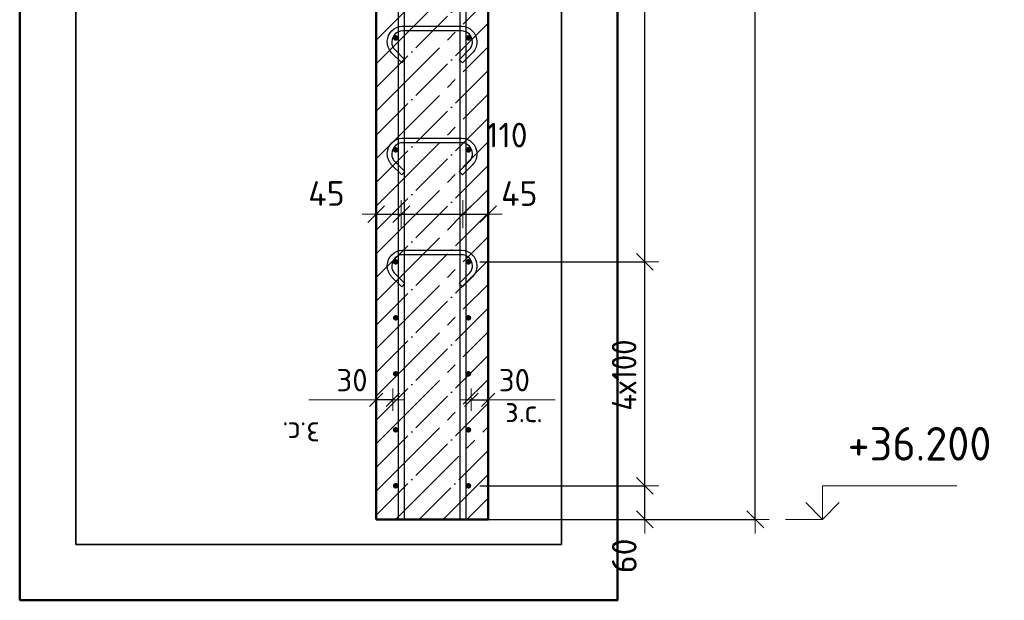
# Model space of a CAD drawing. Header units: millimetres. Extents: x -27380 to 48638, y 46540 to 72525.
# Tile 28 of 106: x -20729 to -18971, y 60206 to 61243. Entities that reach past the tile are written whole.
import ezdxf

# ---------------------------------------------------------------- set-up
doc = ezdxf.new("R2010")
doc.units = ezdxf.units.MM
doc.header["$PDMODE"] = 65
doc.linetypes.add('______11', pattern=[100, 80, -10, 0, -10])
doc.linetypes.add('______5', pattern=[220, 160, -20, 20, -20])
for name, color, linetype, lineweight in [('Standard', 7, 'Continuous', 25), ('Арм.стержн. вертикальными 1', 22, 'Continuous', 35), ('Арм.стержн.горизонт. 1', 180, 'Continuous', 35), ('Высотная отметки_ общее', 7, 'Continuous', 13), ('Размерная линия_ общее', 7, 'Continuous', 13), ('Размерная линия_ общее_1', 7, 'Continuous', 13)]:
    doc.layers.add(name, color=color, linetype=linetype, lineweight=lineweight)
doc.layers.add('Арм.стержн.Стяжки', color=7, linetype='Continuous', lineweight=35, true_color=0x501e0f)
doc.styles.add('ISOCPEUR', font='ISOCPEUR')
doc.dimstyles.new('DIMSTYLE_13', dxfattribs={"dimtxt": 44, "dimasz": 50, "dimexe": 0, "dimexo": 0.001, "dimgap": 22, "dimtad": 2, "dimdec": 0, "dimrnd": 5, "dimzin": 12, "dimdsep": 46, "dimtxsty": 'ISOCPEUR', "dimblk1": 'ALL_ML_STRICH', "dimblk2": 'ALL_ML_STRICH', "dimsah": 1, "dimcen": 0, "dimse1": 1, "dimse2": 1, "dimclrd": 7, "dimclre": 256, "dimclrt": 7, "dimadec": 0, "dimazin": 0, "dimtfac": 1, "dimtdec": 0, "dimtix": 1, "dimtmove": 2, "dimatfit": 3, "dimfxl": 0, "dimtvp": 1.2, "dimtzin": 0, "dimlwd": 0, "dimlwe": -3, "dimarcsym": 0})
doc.dimstyles.new('DIMSTYLE_3', dxfattribs={"dimtxt": 44, "dimasz": 50, "dimexe": 0, "dimexo": 0, "dimgap": 22, "dimtad": 2, "dimdec": 0, "dimrnd": 5, "dimzin": 12, "dimdsep": 46, "dimtxsty": 'ISOCPEUR', "dimblk1": 'ALL_ML_STRICH', "dimblk2": 'ALL_ML_STRICH', "dimsah": 1, "dimcen": 0, "dimclrd": 7, "dimclre": 256, "dimclrt": 7, "dimadec": 0, "dimazin": 0, "dimtfac": 1, "dimtdec": 0, "dimtix": 1, "dimtmove": 2, "dimatfit": 3, "dimfxl": 0, "dimtvp": 1.2, "dimtzin": 0, "dimlwd": 0, "dimlwe": -3, "dimarcsym": 0})
doc.dimstyles.new('DIMSTYLE_7', dxfattribs={"dimtxt": 44, "dimasz": 50, "dimexe": 0, "dimexo": 0, "dimgap": 22, "dimtad": 2, "dimdec": 0, "dimrnd": 5, "dimzin": 12, "dimdsep": 46, "dimtxsty": 'ISOCPEUR', "dimblk1": 'ALL_ML_STRICH', "dimblk2": 'ALL_ML_STRICH', "dimsah": 1, "dimcen": 0, "dimclrd": 7, "dimclre": 256, "dimclrt": 7, "dimadec": 0, "dimazin": 0, "dimtfac": 1, "dimtdec": 0, "dimtix": 1, "dimtmove": 2, "dimatfit": 3, "dimfxl": 0, "dimtzin": 0, "dimlwd": 0, "dimlwe": -3, "dimarcsym": 0})
doc.dimstyles.new('DIMSTYLE_9', dxfattribs={"dimtxt": 40, "dimasz": 40, "dimexe": 0, "dimexo": 0.001, "dimgap": 20, "dimtad": 2, "dimdec": 0, "dimrnd": 5, "dimzin": 12, "dimdsep": 46, "dimtxsty": 'ISOCPEUR', "dimblk1": 'ALL_ML_STRICH', "dimblk2": 'ALL_ML_STRICH', "dimsah": 1, "dimcen": 0, "dimse1": 1, "dimse2": 1, "dimclrd": 7, "dimclre": 256, "dimclrt": 7, "dimadec": 0, "dimazin": 0, "dimtfac": 1, "dimtdec": 0, "dimtix": 1, "dimtmove": 2, "dimatfit": 3, "dimfxl": 0, "dimtvp": 1.2, "dimtzin": 0, "dimlwd": 0, "dimlwe": -3, "dimarcsym": 0})

# ---------------------------------------------------------------- blocks, each defined once
blk = doc.blocks.new('COMPLEX_ELEVATIONDIM_9')
at = {"layer": 'Высотная отметки_ общее', "color": 7, "linetype": 'Continuous', "lineweight": 13, "transparency": 33554687}
for p, q in [((-19295.7, 60350.7), (-19295.7, 60410.7)), ((-19295.7, 60410.7), (-19055.7, 60410.7)), ((-19295.7, 60350.7), (-19325.7, 60380.7)), ((-19295.7, 60350.7), (-19265.7, 60380.7)), ((-19295.7, 60350.7), (-19295.7, 60350.7)), ((-19295.7, 60350.7), (-19295.7, 60350.7)), ((-19295.7, 60350.7), (-19295.7, 60350.7)), ((-19295.7, 60350.7), (-19295.7, 60350.7))]:
    blk.add_line(p, q, dxfattribs=at)
blk.add_lwpolyline([(-19295.7, 60350.7), (-19355.7, 60350.7), (-19355.7, 60350.7), (-19361.8, 60350.7)], dxfattribs=at)
at = {"layer": 'Высотная отметки_ общее', "color": 7, "linetype": 'Continuous', "lineweight": 13, "transparency": 33554687, "insert": (-19250.7, 60455.7), "char_height": 60, "width": 298.477, "attachment_point": 7, "style": 'ISOCPEUR'}
blk.add_mtext('\\W0.96;+36.200', dxfattribs=at)
blk = doc.blocks.new('ALL_ML_STRICH')
at = {"color": 0, "linetype": 'ByBlock', "lineweight": -2}
for p, q in [((0, -0.5), (0, 0.5)), ((-1, 0), (0.5, 0)), ((-0.3, -0.3), (0.3, 0.3))]:
    blk.add_line(p, q, dxfattribs=at)
blk = doc.blocks.new('*D187')
at = {"layer": 'DEFPOINTS', "color": 7, "linetype": 'Continuous', "lineweight": 13, "transparency": 33554687}
for p in [(-19892.9, 63470.7), (-19845, 60350.7), (-19415.7, 60350.7)]:
    blk.add_point(p, dxfattribs=at)
at = {"layer": 'Размерная линия_ общее', "color": 253, "linetype": 'Continuous', "lineweight": -2, "true_color": 0xa0a0a0, "transparency": 33554687}
for p, q in [((-19872.9, 63470.7), (-19415.7, 63470.7)), ((-19825, 60350.7), (-19415.7, 60350.7))]:
    blk.add_line(p, q, dxfattribs=at)
at = {"layer": 'Размерная линия_ общее', "color": 7, "linetype": 'Continuous', "lineweight": -2, "transparency": 33554687}
blk.add_line((-19415.7, 60350.7), (-19415.7, 63470.7), dxfattribs=at)
at = {"layer": 'Размерная линия_ общее', "color": 7, "linetype": 'Continuous', "lineweight": 13, "transparency": 33554687, "xscale": 50, "yscale": 50, "zscale": 50}
for p, rotation in [((-19415.7, 63470.7), 90), ((-19415.7, 60350.7), 270)]:
    blk.add_blockref('ALL_ML_STRICH', p, dxfattribs=dict(at, rotation=rotation))
at = {"layer": 'Размерная линия_ общее', "color": 7, "linetype": 'Continuous', "lineweight": 13, "transparency": 33554687, "insert": (-19452.7, 61917.3), "char_height": 44, "width": 176, "attachment_point": 5, "rotation": 90, "style": 'ISOCPEUR'}
blk.add_mtext('\\A1;{3120}', dxfattribs=at)
blk = doc.blocks.new('*D189')
at = {"layer": 'DEFPOINTS', "color": 7, "linetype": 'Continuous', "lineweight": 13, "transparency": 33554687}
for p in [(-19927.9, 60410.7), (-19947, 60350.7), (-19612.9, 60350.7)]:
    blk.add_point(p, dxfattribs=at)
at = {"layer": 'Размерная линия_ общее', "color": 253, "linetype": 'Continuous', "lineweight": -2, "true_color": 0xa0a0a0, "transparency": 33554687}
for p, q in [((-19907.9, 60410.7), (-19612.9, 60410.7)), ((-19927, 60350.7), (-19612.9, 60350.7))]:
    blk.add_line(p, q, dxfattribs=at)
at = {"layer": 'Размерная линия_ общее', "color": 7, "linetype": 'Continuous', "lineweight": -2, "transparency": 33554687}
blk.add_line((-19612.9, 60350.7), (-19612.9, 60410.7), dxfattribs=at)
at = {"layer": 'Размерная линия_ общее', "color": 7, "linetype": 'Continuous', "lineweight": 13, "transparency": 33554687, "xscale": 50, "yscale": 50, "zscale": 50}
for p, rotation in [((-19612.9, 60410.7), 90), ((-19612.9, 60350.7), 270)]:
    blk.add_blockref('ALL_ML_STRICH', p, dxfattribs=dict(at, rotation=rotation))
at = {"layer": 'Размерная линия_ общее', "color": 7, "linetype": 'Continuous', "lineweight": 13, "transparency": 33554687, "insert": (-19649.7, 60285.6), "char_height": 44, "width": 88, "attachment_point": 5, "rotation": 90, "style": 'ISOCPEUR'}
blk.add_mtext('\\A1;{60}', dxfattribs=at)
blk = doc.blocks.new('*D190')
at = {"layer": 'DEFPOINTS', "color": 7, "linetype": 'Continuous', "lineweight": 13, "transparency": 33554687}
for p in [(-19927.9, 60810.7), (-19927.9, 60410.7), (-19612.9, 60410.7)]:
    blk.add_point(p, dxfattribs=at)
at = {"layer": 'Размерная линия_ общее', "color": 253, "linetype": 'Continuous', "lineweight": -2, "true_color": 0xa0a0a0, "transparency": 33554687}
for p, q in [((-19907.9, 60810.7), (-19612.9, 60810.7)), ((-19907.9, 60410.7), (-19612.9, 60410.7))]:
    blk.add_line(p, q, dxfattribs=at)
at = {"layer": 'Размерная линия_ общее', "color": 7, "linetype": 'Continuous', "lineweight": -2, "transparency": 33554687}
blk.add_line((-19612.9, 60410.7), (-19612.9, 60810.7), dxfattribs=at)
at = {"layer": 'Размерная линия_ общее', "color": 7, "linetype": 'Continuous', "lineweight": 13, "transparency": 33554687, "xscale": 50, "yscale": 50, "zscale": 50}
for p, rotation in [((-19612.9, 60810.7), 90), ((-19612.9, 60410.7), 270)]:
    blk.add_blockref('ALL_ML_STRICH', p, dxfattribs=dict(at, rotation=rotation))
at = {"layer": 'Размерная линия_ общее', "color": 7, "linetype": 'Continuous', "lineweight": 13, "transparency": 33554687, "insert": (-19671.9, 60544.7), "char_height": 44, "width": 2.2, "attachment_point": 1, "rotation": 90, "line_spacing_factor": 0.60241, "style": 'ISOCPEUR'}
blk.add_mtext('\\W0.91;4х100', dxfattribs=at)
blk = doc.blocks.new('*D191')
at = {"layer": 'DEFPOINTS', "color": 7, "linetype": 'Continuous', "lineweight": 13, "transparency": 33554687}
for p in [(-19927.9, 63010.7), (-19927.9, 60810.7), (-19612.9, 60810.7)]:
    blk.add_point(p, dxfattribs=at)
at = {"layer": 'Размерная линия_ общее', "color": 253, "linetype": 'Continuous', "lineweight": -2, "true_color": 0xa0a0a0, "transparency": 33554687}
for p, q in [((-19907.9, 63010.7), (-19612.9, 63010.7)), ((-19907.9, 60810.7), (-19612.9, 60810.7))]:
    blk.add_line(p, q, dxfattribs=at)
at = {"layer": 'Размерная линия_ общее', "color": 7, "linetype": 'Continuous', "lineweight": -2, "transparency": 33554687}
blk.add_line((-19612.9, 60810.7), (-19612.9, 63010.7), dxfattribs=at)
at = {"layer": 'Размерная линия_ общее', "color": 7, "linetype": 'Continuous', "lineweight": 13, "transparency": 33554687, "xscale": 50, "yscale": 50, "zscale": 50}
for p, rotation in [((-19612.9, 63010.7), 90), ((-19612.9, 60810.7), 270)]:
    blk.add_blockref('ALL_ML_STRICH', p, dxfattribs=dict(at, rotation=rotation))
at = {"layer": 'Размерная линия_ общее', "color": 7, "linetype": 'Continuous', "lineweight": 13, "transparency": 33554687, "insert": (-19671.9, 61766.7), "char_height": 44, "width": 2.2, "attachment_point": 1, "rotation": 90, "line_spacing_factor": 0.60241, "style": 'ISOCPEUR'}
blk.add_mtext('\\W0.91;11х200=2200', dxfattribs=at)
blk = doc.blocks.new('*D194')
at = {"layer": 'DEFPOINTS', "color": 7, "linetype": 'Continuous', "lineweight": 13, "transparency": 33554687}
for p in [(-19922.9, 60564.4), (-19922.9, 60555.7), (-19892.9, 60555.7)]:
    blk.add_point(p, dxfattribs=at)
at = {"layer": 'Размерная линия_ общее_1', "color": 7, "linetype": 'Continuous', "lineweight": -2, "transparency": 33554687}
blk.add_line((-19922.9, 60564.4), (-19892.9, 60564.4), dxfattribs=at)
at = {"layer": 'Размерная линия_ общее_1', "color": 7, "linetype": 'Continuous', "lineweight": 13, "transparency": 33554687, "xscale": 40, "yscale": 40, "zscale": 40, "rotation": 180}
blk.add_blockref('ALL_ML_STRICH', (-19922.9, 60564.4), dxfattribs=at)
at = {"layer": 'Размерная линия_ общее_1', "color": 7, "linetype": 'Continuous', "lineweight": 13, "transparency": 33554687, "xscale": 40, "yscale": 40, "zscale": 40}
blk.add_blockref('ALL_ML_STRICH', (-19892.9, 60564.4), dxfattribs=at)
at = {"layer": 'Размерная линия_ общее_1', "color": 7, "linetype": 'Continuous', "lineweight": 13, "transparency": 33554687, "insert": (-19845.9, 60599.4), "char_height": 40, "width": 80, "attachment_point": 5, "style": 'ISOCPEUR'}
blk.add_mtext('\\A1;{30}', dxfattribs=at)
at = {"layer": 'Размерная линия_ общее_1', "color": 7, "linetype": 'Continuous', "lineweight": 13, "transparency": 33554687, "insert": (-19862.4, 60564.2), "char_height": 40, "width": 2, "attachment_point": 1, "line_spacing_factor": 0.60241, "style": 'ISOCPEUR'}
blk.add_mtext('з.с.', dxfattribs=at)
blk = doc.blocks.new('*D195')
at = {"layer": 'DEFPOINTS', "color": 7, "linetype": 'Continuous', "lineweight": 13, "transparency": 33554687}
for p in [(-20092.9, 60895.7), (-20047.9, 60898.1), (-20092.9, 60886.3)]:
    blk.add_point(p, dxfattribs=at)
at = {"layer": 'Размерная линия_ общее', "color": 7, "linetype": 'Continuous', "lineweight": -2, "transparency": 33554687}
blk.add_line((-20092.9, 60895.7), (-20047.9, 60895.7), dxfattribs=at)
at = {"layer": 'Размерная линия_ общее', "color": 7, "linetype": 'Continuous', "lineweight": 13, "transparency": 33554687, "xscale": 50, "yscale": 50, "zscale": 50, "rotation": 180}
blk.add_blockref('ALL_ML_STRICH', (-20092.9, 60895.7), dxfattribs=at)
at = {"layer": 'Размерная линия_ общее', "color": 7, "linetype": 'Continuous', "lineweight": 13, "transparency": 33554687, "xscale": 50, "yscale": 50, "zscale": 50}
blk.add_blockref('ALL_ML_STRICH', (-20047.9, 60895.7), dxfattribs=at)
at = {"layer": 'Размерная линия_ общее', "color": 7, "linetype": 'Continuous', "lineweight": 13, "transparency": 33554687, "insert": (-20181.5, 60932.8), "char_height": 44, "width": 88, "attachment_point": 5, "style": 'ISOCPEUR'}
blk.add_mtext('\\A1;{45}', dxfattribs=at)
blk = doc.blocks.new('*D196')
at = {"layer": 'DEFPOINTS', "color": 7, "linetype": 'Continuous', "lineweight": 13, "transparency": 33554687}
for p in [(-20047.9, 60898.1), (-20047.9, 60895.7), (-19937.9, 60902)]:
    blk.add_point(p, dxfattribs=at)
at = {"layer": 'Размерная линия_ общее', "color": 7, "linetype": 'Continuous', "lineweight": -2, "transparency": 33554687}
blk.add_line((-20047.9, 60895.7), (-19937.9, 60895.7), dxfattribs=at)
at = {"layer": 'Размерная линия_ общее', "color": 7, "linetype": 'Continuous', "lineweight": 13, "transparency": 33554687, "xscale": 50, "yscale": 50, "zscale": 50, "rotation": 180}
blk.add_blockref('ALL_ML_STRICH', (-20047.9, 60895.7), dxfattribs=at)
at = {"layer": 'Размерная линия_ общее', "color": 7, "linetype": 'Continuous', "lineweight": 13, "transparency": 33554687, "xscale": 50, "yscale": 50, "zscale": 50}
blk.add_blockref('ALL_ML_STRICH', (-19937.9, 60895.7), dxfattribs=at)
at = {"layer": 'Размерная линия_ общее', "color": 7, "linetype": 'Continuous', "lineweight": 13, "transparency": 33554687, "insert": (-19859.4, 61037.1), "char_height": 44, "width": 132, "attachment_point": 5, "style": 'ISOCPEUR'}
blk.add_mtext('\\A1;{110}', dxfattribs=at)
blk = doc.blocks.new('*D197')
at = {"layer": 'DEFPOINTS', "color": 7, "linetype": 'Continuous', "lineweight": 13, "transparency": 33554687}
for p in [(-19937.9, 60902), (-19937.9, 60895.7), (-19892.9, 60894.9)]:
    blk.add_point(p, dxfattribs=at)
at = {"layer": 'Размерная линия_ общее', "color": 7, "linetype": 'Continuous', "lineweight": -2, "transparency": 33554687}
blk.add_line((-19937.9, 60895.7), (-19892.9, 60895.7), dxfattribs=at)
at = {"layer": 'Размерная линия_ общее', "color": 7, "linetype": 'Continuous', "lineweight": 13, "transparency": 33554687, "xscale": 50, "yscale": 50, "zscale": 50, "rotation": 180}
blk.add_blockref('ALL_ML_STRICH', (-19937.9, 60895.7), dxfattribs=at)
at = {"layer": 'Размерная линия_ общее', "color": 7, "linetype": 'Continuous', "lineweight": 13, "transparency": 33554687, "xscale": 50, "yscale": 50, "zscale": 50}
blk.add_blockref('ALL_ML_STRICH', (-19892.9, 60895.7), dxfattribs=at)
at = {"layer": 'Размерная линия_ общее', "color": 7, "linetype": 'Continuous', "lineweight": 13, "transparency": 33554687, "insert": (-19837.2, 60932.7), "char_height": 44, "width": 88, "attachment_point": 5, "style": 'ISOCPEUR'}
blk.add_mtext('\\A1;{45}', dxfattribs=at)
blk = doc.blocks.new('*D199')
at = {"layer": 'DEFPOINTS', "color": 7, "linetype": 'Continuous', "lineweight": 13, "transparency": 33554687}
for p in [(-20062.9, 60564.4), (-20092.9, 60555.7), (-20062.9, 60555.7)]:
    blk.add_point(p, dxfattribs=at)
at = {"layer": 'Размерная линия_ общее_1', "color": 7, "linetype": 'Continuous', "lineweight": -2, "transparency": 33554687}
blk.add_line((-20062.9, 60564.4), (-20092.9, 60564.4), dxfattribs=at)
at = {"layer": 'Размерная линия_ общее_1', "color": 7, "linetype": 'Continuous', "lineweight": 13, "transparency": 33554687, "xscale": 40, "yscale": 40, "zscale": 40}
for p, rotation in [((-20092.9, 60564.4), 180), ((-20062.9, 60564.4), 360)]:
    blk.add_blockref('ALL_ML_STRICH', p, dxfattribs=dict(at, rotation=rotation))
at = {"layer": 'Размерная линия_ общее_1', "color": 7, "linetype": 'Continuous', "lineweight": 13, "transparency": 33554687, "insert": (-20135.9, 60599.4), "char_height": 40, "width": 80, "attachment_point": 5, "style": 'ISOCPEUR'}
blk.add_mtext('\\A1;{30}', dxfattribs=at)
at = {"layer": 'Размерная линия_ общее_1', "color": 7, "linetype": 'Continuous', "lineweight": 13, "transparency": 33554687, "insert": (-20193.4, 60484.2), "char_height": 40, "width": 2, "attachment_point": 1, "rotation": 180, "line_spacing_factor": 0.60241, "style": 'ISOCPEUR'}
blk.add_mtext('з.с.', dxfattribs=at)

msp = doc.modelspace()

# ---------------------------------------------------------------- hatches: boundary and pattern name
at = {"layer": 'Арм.стержн.горизонт. 1', "linetype": 'Continuous', "lineweight": 50, "transparency": 33554687}
for points in [[(-20052.9, 61210.7), (-20053.3, 61212.6), (-20054.4, 61214.2), (-20056, 61215.3), (-20057.9, 61215.7), (-20059.8, 61215.3), (-20061.4, 61214.2), (-20062.5, 61212.6), (-20062.9, 61210.7), (-20062.5, 61208.8), (-20061.4, 61207.1), (-20059.8, 61206.1), (-20057.9, 61205.7), (-20056, 61206.1), (-20054.4, 61207.1), (-20053.3, 61208.8)], [(-19922.9, 61210.7), (-19923.3, 61212.6), (-19924.4, 61214.2), (-19926, 61215.3), (-19927.9, 61215.7), (-19929.8, 61215.3), (-19931.4, 61214.2), (-19932.5, 61212.6), (-19932.9, 61210.7), (-19932.5, 61208.8), (-19931.4, 61207.1), (-19929.8, 61206.1), (-19927.9, 61205.7), (-19926, 61206.1), (-19924.4, 61207.1), (-19923.3, 61208.8)], [(-20052.9, 61010.7), (-20053.3, 61012.6), (-20054.4, 61014.2), (-20056, 61015.3), (-20057.9, 61015.7), (-20059.8, 61015.3), (-20061.4, 61014.2), (-20062.5, 61012.6), (-20062.9, 61010.7), (-20062.5, 61008.8), (-20061.4, 61007.1), (-20059.8, 61006.1), (-20057.9, 61005.7), (-20056, 61006.1), (-20054.4, 61007.1), (-20053.3, 61008.8)], [(-19922.9, 61010.7), (-19923.3, 61012.6), (-19924.4, 61014.2), (-19926, 61015.3), (-19927.9, 61015.7), (-19929.8, 61015.3), (-19931.4, 61014.2), (-19932.5, 61012.6), (-19932.9, 61010.7), (-19932.5, 61008.8), (-19931.4, 61007.1), (-19929.8, 61006.1), (-19927.9, 61005.7), (-19926, 61006.1), (-19924.4, 61007.1), (-19923.3, 61008.8)], [(-20052.9, 60810.7), (-20053.3, 60812.6), (-20054.4, 60814.2), (-20056, 60815.3), (-20057.9, 60815.7), (-20059.8, 60815.3), (-20061.4, 60814.2), (-20062.5, 60812.6), (-20062.9, 60810.7), (-20062.5, 60808.8), (-20061.4, 60807.1), (-20059.8, 60806.1), (-20057.9, 60805.7), (-20056, 60806.1), (-20054.4, 60807.1), (-20053.3, 60808.8)], [(-19922.9, 60810.7), (-19923.3, 60812.6), (-19924.4, 60814.2), (-19926, 60815.3), (-19927.9, 60815.7), (-19929.8, 60815.3), (-19931.4, 60814.2), (-19932.5, 60812.6), (-19932.9, 60810.7), (-19932.5, 60808.8), (-19931.4, 60807.1), (-19929.8, 60806.1), (-19927.9, 60805.7), (-19926, 60806.1), (-19924.4, 60807.1), (-19923.3, 60808.8)], [(-20052.9, 60710.7), (-20053.3, 60712.6), (-20054.4, 60714.2), (-20056, 60715.3), (-20057.9, 60715.7), (-20059.8, 60715.3), (-20061.4, 60714.2), (-20062.5, 60712.6), (-20062.9, 60710.7), (-20062.5, 60708.8), (-20061.4, 60707.1), (-20059.8, 60706.1), (-20057.9, 60705.7), (-20056, 60706.1), (-20054.4, 60707.1), (-20053.3, 60708.8)], [(-19922.9, 60710.7), (-19923.3, 60712.6), (-19924.4, 60714.2), (-19926, 60715.3), (-19927.9, 60715.7), (-19929.8, 60715.3), (-19931.4, 60714.2), (-19932.5, 60712.6), (-19932.9, 60710.7), (-19932.5, 60708.8), (-19931.4, 60707.1), (-19929.8, 60706.1), (-19927.9, 60705.7), (-19926, 60706.1), (-19924.4, 60707.1), (-19923.3, 60708.8)], [(-20052.9, 60610.7), (-20053.3, 60612.6), (-20054.4, 60614.2), (-20056, 60615.3), (-20057.9, 60615.7), (-20059.8, 60615.3), (-20061.4, 60614.2), (-20062.5, 60612.6), (-20062.9, 60610.7), (-20062.5, 60608.8), (-20061.4, 60607.1), (-20059.8, 60606.1), (-20057.9, 60605.7), (-20056, 60606.1), (-20054.4, 60607.1), (-20053.3, 60608.8)], [(-19922.9, 60610.7), (-19923.3, 60612.6), (-19924.4, 60614.2), (-19926, 60615.3), (-19927.9, 60615.7), (-19929.8, 60615.3), (-19931.4, 60614.2), (-19932.5, 60612.6), (-19932.9, 60610.7), (-19932.5, 60608.8), (-19931.4, 60607.1), (-19929.8, 60606.1), (-19927.9, 60605.7), (-19926, 60606.1), (-19924.4, 60607.1), (-19923.3, 60608.8)], [(-20052.9, 60510.7), (-20053.3, 60512.6), (-20054.4, 60514.2), (-20056, 60515.3), (-20057.9, 60515.7), (-20059.8, 60515.3), (-20061.4, 60514.2), (-20062.5, 60512.6), (-20062.9, 60510.7), (-20062.5, 60508.8), (-20061.4, 60507.1), (-20059.8, 60506.1), (-20057.9, 60505.7), (-20056, 60506.1), (-20054.4, 60507.1), (-20053.3, 60508.8)], [(-19922.9, 60510.7), (-19923.3, 60512.6), (-19924.4, 60514.2), (-19926, 60515.3), (-19927.9, 60515.7), (-19929.8, 60515.3), (-19931.4, 60514.2), (-19932.5, 60512.6), (-19932.9, 60510.7), (-19932.5, 60508.8), (-19931.4, 60507.1), (-19929.8, 60506.1), (-19927.9, 60505.7), (-19926, 60506.1), (-19924.4, 60507.1), (-19923.3, 60508.8)], [(-20052.9, 60410.7), (-20053.3, 60412.6), (-20054.4, 60414.2), (-20056, 60415.3), (-20057.9, 60415.7), (-20059.8, 60415.3), (-20061.4, 60414.2), (-20062.5, 60412.6), (-20062.9, 60410.7), (-20062.5, 60408.8), (-20061.4, 60407.1), (-20059.8, 60406.1), (-20057.9, 60405.7), (-20056, 60406.1), (-20054.4, 60407.1), (-20053.3, 60408.8)], [(-19922.9, 60410.7), (-19923.3, 60412.6), (-19924.4, 60414.2), (-19926, 60415.3), (-19927.9, 60415.7), (-19929.8, 60415.3), (-19931.4, 60414.2), (-19932.5, 60412.6), (-19932.9, 60410.7), (-19932.5, 60408.8), (-19931.4, 60407.1), (-19929.8, 60406.1), (-19927.9, 60405.7), (-19926, 60406.1), (-19924.4, 60407.1), (-19923.3, 60408.8)]]:
    msp.add_hatch(color=4, dxfattribs=at).paths.add_polyline_path(points)

# ---------------------------------------------------------------- linework, layer by layer
at = {"layer": 'Standard', "color": 52, "linetype": 'Continuous', "lineweight": -3, "transparency": 33554687}
for p, q in [((-20629.4, 60306.1), (-20629.4, 63944.3)), ((-20629.4, 63944.3), (-20629.4, 60306.1)), ((-19762, 63944.3), (-19762, 60306.1)), ((-19762, 60306.1), (-19762, 63944.3)), ((-19762, 60306.1), (-20629.4, 60306.1)), ((-20629.4, 60306.1), (-19762, 60306.1))]:
    msp.add_line(p, q, dxfattribs=at)
at = {"layer": 'Standard', "color": 7, "linetype": 'Continuous', "lineweight": 13, "transparency": 33554687}
for p, q in [((-20092.9, 60564.4), (-20212.9, 60564.4)), ((-19892.9, 60564.4), (-19772.9, 60564.4))]:
    msp.add_line(p, q, dxfattribs=at)
at = {"layer": 'Standard', "color": 7, "linetype": 'Continuous', "lineweight": 50, "transparency": 33554687}
msp.add_lwpolyline([(-20729.4, 60206.1), (-19662, 60206.1), (-19662, 64044.3), (-20729.4, 64044.3), (-20729.4, 60206.1)], dxfattribs=at)
at = {"layer": 'Арм.стержн. вертикальными 1', "color": 4, "linetype": 'Continuous', "lineweight": 25, "transparency": 33554687}
for points in [[(-19942.9, 60350.7), (-19942.9, 63561.6), (-19943.5, 63566.2), (-19945, 63570.7), (-19947.4, 63574.9), (-19950.2, 63578.3), (-19953.6, 63581.2), (-19957.8, 63583.5), (-19962.4, 63585), (-19966.9, 63585.7), (-20247.9, 63585.7), (-20247.9, 63595.7), (-19966.2, 63595.7), (-19960.1, 63594.8), (-19953.8, 63592.7), (-19947.9, 63589.5), (-19943.1, 63585.4), (-19939.1, 63580.6), (-19935.8, 63574.8), (-19933.7, 63568.4), (-19932.9, 63562.3), (-19932.9, 60350.7), (-19942.9, 60350.7)], [(-19942.9, 60350.7), (-19942.9, 63561.6), (-19943.5, 63566.2), (-19945, 63570.7), (-19947.4, 63574.9), (-19950.2, 63578.3), (-19953.6, 63581.2), (-19957.8, 63583.5), (-19962.4, 63585), (-19966.9, 63585.7), (-20247.9, 63585.7), (-20247.9, 63595.7), (-19966.2, 63595.7), (-19960.1, 63594.8), (-19953.8, 63592.7), (-19947.9, 63589.5), (-19943.1, 63585.4), (-19939.1, 63580.6), (-19935.8, 63574.8), (-19933.7, 63568.4), (-19932.9, 63562.3), (-19932.9, 60350.7), (-19942.9, 60350.7)], [(-19942.9, 60350.7), (-19942.9, 63561.6), (-19943.5, 63566.2), (-19945, 63570.7), (-19947.4, 63574.9), (-19950.2, 63578.3), (-19953.6, 63581.2), (-19957.8, 63583.5), (-19962.4, 63585), (-19966.9, 63585.7), (-20247.9, 63585.7), (-20247.9, 63595.7), (-19966.2, 63595.7), (-19960.1, 63594.8), (-19953.8, 63592.7), (-19947.9, 63589.5), (-19943.1, 63585.4), (-19939.1, 63580.6), (-19935.8, 63574.8), (-19933.7, 63568.4), (-19932.9, 63562.3), (-19932.9, 60350.7), (-19942.9, 60350.7)], [(-20052.9, 60350.7), (-20052.9, 63501.6), (-20053.5, 63506.2), (-20055, 63510.7), (-20057.4, 63514.9), (-20060.2, 63518.3), (-20063.6, 63521.2), (-20067.8, 63523.5), (-20072.4, 63525), (-20076.9, 63525.7), (-20417.9, 63525.7), (-20417.9, 63535.7), (-20076.2, 63535.7), (-20070.1, 63534.8), (-20063.8, 63532.7), (-20057.9, 63529.5), (-20053.1, 63525.4), (-20049.1, 63520.6), (-20045.8, 63514.8), (-20043.7, 63508.4), (-20042.9, 63502.3), (-20042.9, 60350.7), (-20052.9, 60350.7)], [(-20052.9, 60350.7), (-20052.9, 63501.6), (-20053.5, 63506.2), (-20055, 63510.7), (-20057.4, 63514.9), (-20060.2, 63518.3), (-20063.6, 63521.2), (-20067.8, 63523.5), (-20072.4, 63525), (-20076.9, 63525.7), (-20417.9, 63525.7), (-20417.9, 63535.7), (-20076.2, 63535.7), (-20070.1, 63534.8), (-20063.8, 63532.7), (-20057.9, 63529.5), (-20053.1, 63525.4), (-20049.1, 63520.6), (-20045.8, 63514.8), (-20043.7, 63508.4), (-20042.9, 63502.3), (-20042.9, 60350.7), (-20052.9, 60350.7)], [(-20052.9, 60350.7), (-20052.9, 63501.6), (-20053.5, 63506.2), (-20055, 63510.7), (-20057.4, 63514.9), (-20060.2, 63518.3), (-20063.6, 63521.2), (-20067.8, 63523.5), (-20072.4, 63525), (-20076.9, 63525.7), (-20417.9, 63525.7), (-20417.9, 63535.7), (-20076.2, 63535.7), (-20070.1, 63534.8), (-20063.8, 63532.7), (-20057.9, 63529.5), (-20053.1, 63525.4), (-20049.1, 63520.6), (-20045.8, 63514.8), (-20043.7, 63508.4), (-20042.9, 63502.3), (-20042.9, 60350.7), (-20052.9, 60350.7)]]:
    msp.add_lwpolyline(points, dxfattribs=at)
at = {"layer": 'Арм.стержн.горизонт. 1', "color": 52, "linetype": 'Continuous', "lineweight": 50, "transparency": 33554687}
for p, q in [((-20092.9, 60350.7), (-20092.9, 60350.7)), ((-19892.9, 60350.7), (-19892.9, 60350.7))]:
    msp.add_line(p, q, dxfattribs=at)
at = {"layer": 'Арм.стержн.Стяжки', "color": 40, "linetype": 'Continuous', "lineweight": 25, "transparency": 33554687}
for points in [[(-20047.1, 61166.1), (-20065.2, 61184.2), (-20066.8, 61186.1), (-20068.4, 61188.2), (-20069.7, 61190.5), (-20070.8, 61192.8), (-20071.6, 61195.2), (-20072.3, 61197.8), (-20072.7, 61200.4), (-20072.9, 61202.9), (-20072.9, 61204.9), (-20072.2, 61209.7), (-20070.5, 61214.8), (-20067.9, 61219.5), (-20064.7, 61223.3), (-20060.9, 61226.6), (-20056.2, 61229.2), (-20051.1, 61230.9), (-20046.2, 61231.5), (-19939.6, 61231.5), (-19934.7, 61230.9), (-19929.6, 61229.2), (-19924.9, 61226.6), (-19921.1, 61223.3), (-19917.9, 61219.5), (-19915.3, 61214.8), (-19913.6, 61209.7), (-19912.9, 61204.9), (-19912.9, 61202.9), (-19913.1, 61200.4), (-19913.5, 61197.8), (-19914.1, 61195.2), (-19915, 61192.8), (-19916.1, 61190.5), (-19917.4, 61188.2), (-19919, 61186.1), (-19920.6, 61184.2), (-19938.7, 61166.1), (-19944.3, 61171.8), (-19926.5, 61189.7), (-19925.2, 61191.1), (-19924.2, 61192.6), (-19923.2, 61194.2), (-19922.4, 61195.9), (-19921.8, 61197.6), (-19921.3, 61199.4), (-19921, 61201.3), (-19920.9, 61203.2), (-19920.9, 61204.3), (-19921.4, 61207.9), (-19922.6, 61211.6), (-19924.5, 61214.9), (-19926.8, 61217.7), (-19929.5, 61219.9), (-19932.9, 61221.8), (-19936.5, 61223), (-19940.1, 61223.5), (-20045.7, 61223.5), (-20049.3, 61223), (-20052.9, 61221.8), (-20056.3, 61219.9), (-20059, 61217.7), (-20061.3, 61214.9), (-20063.2, 61211.6), (-20064.4, 61207.9), (-20064.9, 61204.3), (-20064.9, 61203.2), (-20064.8, 61201.3), (-20064.5, 61199.4), (-20064, 61197.6), (-20063.4, 61195.9), (-20062.6, 61194.2), (-20061.6, 61192.6), (-20060.5, 61191.1), (-20059.3, 61189.7), (-20041.4, 61171.8), (-20047.1, 61166.1)], [(-20047.1, 60966.1), (-20065.2, 60984.2), (-20066.8, 60986.1), (-20068.4, 60988.2), (-20069.7, 60990.5), (-20070.8, 60992.8), (-20071.6, 60995.2), (-20072.3, 60997.8), (-20072.7, 61000.4), (-20072.9, 61002.9), (-20072.9, 61004.9), (-20072.2, 61009.7), (-20070.5, 61014.8), (-20067.9, 61019.5), (-20064.7, 61023.3), (-20060.9, 61026.6), (-20056.2, 61029.2), (-20051.1, 61030.9), (-20046.2, 61031.5), (-19939.6, 61031.5), (-19934.7, 61030.9), (-19929.6, 61029.2), (-19924.9, 61026.6), (-19921.1, 61023.3), (-19917.9, 61019.5), (-19915.3, 61014.8), (-19913.6, 61009.7), (-19912.9, 61004.9), (-19912.9, 61002.9), (-19913.1, 61000.4), (-19913.5, 60997.8), (-19914.1, 60995.2), (-19915, 60992.8), (-19916.1, 60990.5), (-19917.4, 60988.2), (-19919, 60986.1), (-19920.6, 60984.2), (-19938.7, 60966.1), (-19944.3, 60971.8), (-19926.5, 60989.7), (-19925.2, 60991.1), (-19924.2, 60992.6), (-19923.2, 60994.2), (-19922.4, 60995.9), (-19921.8, 60997.6), (-19921.3, 60999.4), (-19921, 61001.3), (-19920.9, 61003.2), (-19920.9, 61004.3), (-19921.4, 61007.9), (-19922.6, 61011.6), (-19924.5, 61014.9), (-19926.8, 61017.7), (-19929.5, 61019.9), (-19932.9, 61021.8), (-19936.5, 61023), (-19940.1, 61023.5), (-20045.7, 61023.5), (-20049.3, 61023), (-20052.9, 61021.8), (-20056.3, 61019.9), (-20059, 61017.7), (-20061.3, 61014.9), (-20063.2, 61011.6), (-20064.4, 61007.9), (-20064.9, 61004.3), (-20064.9, 61003.2), (-20064.8, 61001.3), (-20064.5, 60999.4), (-20064, 60997.6), (-20063.4, 60995.9), (-20062.6, 60994.2), (-20061.6, 60992.6), (-20060.5, 60991.1), (-20059.3, 60989.7), (-20041.4, 60971.8), (-20047.1, 60966.1)], [(-20047.1, 60966.1), (-20065.2, 60984.2), (-20066.8, 60986.1), (-20068.4, 60988.2), (-20069.7, 60990.5), (-20070.8, 60992.8), (-20071.6, 60995.2), (-20072.3, 60997.8), (-20072.7, 61000.4), (-20072.9, 61002.9), (-20072.9, 61004.9), (-20072.2, 61009.7), (-20070.5, 61014.8), (-20067.9, 61019.5), (-20064.7, 61023.3), (-20060.9, 61026.6), (-20056.2, 61029.2), (-20051.1, 61030.9), (-20046.2, 61031.5), (-19939.6, 61031.5), (-19934.7, 61030.9), (-19929.6, 61029.2), (-19924.9, 61026.6), (-19921.1, 61023.3), (-19917.9, 61019.5), (-19915.3, 61014.8), (-19913.6, 61009.7), (-19912.9, 61004.9), (-19912.9, 61002.9), (-19913.1, 61000.4), (-19913.5, 60997.8), (-19914.1, 60995.2), (-19915, 60992.8), (-19916.1, 60990.5), (-19917.4, 60988.2), (-19919, 60986.1), (-19920.6, 60984.2), (-19938.7, 60966.1), (-19944.3, 60971.8), (-19926.5, 60989.7), (-19925.2, 60991.1), (-19924.2, 60992.6), (-19923.2, 60994.2), (-19922.4, 60995.9), (-19921.8, 60997.6), (-19921.3, 60999.4), (-19921, 61001.3), (-19920.9, 61003.2), (-19920.9, 61004.3), (-19921.4, 61007.9), (-19922.6, 61011.6), (-19924.5, 61014.9), (-19926.8, 61017.7), (-19929.5, 61019.9), (-19932.9, 61021.8), (-19936.5, 61023), (-19940.1, 61023.5), (-20045.7, 61023.5), (-20049.3, 61023), (-20052.9, 61021.8), (-20056.3, 61019.9), (-20059, 61017.7), (-20061.3, 61014.9), (-20063.2, 61011.6), (-20064.4, 61007.9), (-20064.9, 61004.3), (-20064.9, 61003.2), (-20064.8, 61001.3), (-20064.5, 60999.4), (-20064, 60997.6), (-20063.4, 60995.9), (-20062.6, 60994.2), (-20061.6, 60992.6), (-20060.5, 60991.1), (-20059.3, 60989.7), (-20041.4, 60971.8), (-20047.1, 60966.1)], [(-20047.1, 60766.1), (-20065.2, 60784.2), (-20066.8, 60786.1), (-20068.4, 60788.2), (-20069.7, 60790.5), (-20070.8, 60792.8), (-20071.6, 60795.2), (-20072.3, 60797.8), (-20072.7, 60800.4), (-20072.9, 60802.9), (-20072.9, 60804.9), (-20072.2, 60809.7), (-20070.5, 60814.8), (-20067.9, 60819.5), (-20064.7, 60823.3), (-20060.9, 60826.6), (-20056.2, 60829.2), (-20051.1, 60830.9), (-20046.2, 60831.5), (-19939.6, 60831.5), (-19934.7, 60830.9), (-19929.6, 60829.2), (-19924.9, 60826.6), (-19921.1, 60823.3), (-19917.9, 60819.5), (-19915.3, 60814.8), (-19913.6, 60809.7), (-19912.9, 60804.9), (-19912.9, 60802.9), (-19913.1, 60800.4), (-19913.5, 60797.8), (-19914.1, 60795.2), (-19915, 60792.8), (-19916.1, 60790.5), (-19917.4, 60788.2), (-19919, 60786.1), (-19920.6, 60784.2), (-19938.7, 60766.1), (-19944.3, 60771.8), (-19926.5, 60789.7), (-19925.2, 60791.1), (-19924.2, 60792.6), (-19923.2, 60794.2), (-19922.4, 60795.9), (-19921.8, 60797.6), (-19921.3, 60799.4), (-19921, 60801.3), (-19920.9, 60803.2), (-19920.9, 60804.3), (-19921.4, 60807.9), (-19922.6, 60811.6), (-19924.5, 60814.9), (-19926.8, 60817.7), (-19929.5, 60819.9), (-19932.9, 60821.8), (-19936.5, 60823), (-19940.1, 60823.5), (-20045.7, 60823.5), (-20049.3, 60823), (-20052.9, 60821.8), (-20056.3, 60819.9), (-20059, 60817.7), (-20061.3, 60814.9), (-20063.2, 60811.6), (-20064.4, 60807.9), (-20064.9, 60804.3), (-20064.9, 60803.2), (-20064.8, 60801.3), (-20064.5, 60799.4), (-20064, 60797.6), (-20063.4, 60795.9), (-20062.6, 60794.2), (-20061.6, 60792.6), (-20060.5, 60791.1), (-20059.3, 60789.7), (-20041.4, 60771.8), (-20047.1, 60766.1)]]:
    msp.add_lwpolyline(points, dxfattribs=at)
at = {"layer": 'Размерная линия_ общее', "color": 7, "linetype": 'Continuous', "lineweight": 50, "transparency": 33554687}
for p, q in [((-20092.9, 63470.7), (-20092.9, 60350.7)), ((-19892.9, 60350.7), (-19892.9, 63470.7)), ((-20092.9, 60350.7), (-19892.9, 60350.7))]:
    msp.add_line(p, q, dxfattribs=at)
at = {"layer": 'Размерная линия_ общее', "color": 7, "linetype": '______11', "lineweight": -3, "transparency": 33554687}
for p, q in [((-20092.9, 61206.9), (-19892.9, 61406.9)), ((-20092.9, 61122), (-19892.9, 61322)), ((-20092.9, 61037.2), (-19892.9, 61237.2)), ((-20092.9, 60952.3), (-19892.9, 61152.3)), ((-20092.9, 60867.5), (-19892.9, 61067.5)), ((-20092.9, 60782.6), (-19892.9, 60982.6)), ((-20092.9, 60697.7), (-19892.9, 60897.7)), ((-20092.9, 60612.9), (-19892.9, 60812.9)), ((-20092.9, 60528), (-19892.9, 60728)), ((-20092.9, 60443.2), (-19892.9, 60643.2)), ((-20092.9, 60358.3), (-19892.9, 60558.3)), ((-20015.7, 60350.7), (-19892.9, 60473.5)), ((-19930.9, 60350.7), (-19892.9, 60388.6))]:
    msp.add_line(p, q, dxfattribs=at)
at = {"layer": 'Размерная линия_ общее', "color": 7, "linetype": '______5', "lineweight": -3, "transparency": 33554687}
for p, q in [((-20092.9, 61164.4), (-19892.9, 61364.4)), ((-20092.9, 61079.6), (-19892.9, 61279.6)), ((-20092.9, 60994.7), (-19892.9, 61194.7)), ((-20092.9, 60909.9), (-19892.9, 61109.9)), ((-20092.9, 60825), (-19892.9, 61025)), ((-20092.9, 60740.2), (-19892.9, 60940.2)), ((-20092.9, 60655.3), (-19892.9, 60855.3)), ((-20092.9, 60570.5), (-19892.9, 60770.5)), ((-20092.9, 60485.6), (-19892.9, 60685.6)), ((-20092.9, 60400.8), (-19892.9, 60600.8)), ((-20058.1, 60350.7), (-19892.9, 60515.9)), ((-19973.3, 60350.7), (-19892.9, 60431.1))]:
    msp.add_line(p, q, dxfattribs=at)

# ---------------------------------------------------------------- block references
at = {"layer": 'Высотная отметки_ общее', "color": 7, "linetype": 'Continuous', "lineweight": 13, "transparency": 33554687}
msp.add_blockref('COMPLEX_ELEVATIONDIM_9', (0, 0), dxfattribs=at)

# ---------------------------------------------------------------- dimensions: what is measured, and where the dimension line sits
at = {"layer": 'Размерная линия_ общее', "color": 7, "linetype": 'Continuous', "lineweight": 13, "transparency": 33554687}
for base, p1, p2, dimstyle, picture, middle in [((-19415.7, 63470.7), (-19825, 60350.7), (-19872.9, 63470.7), 'DIMSTYLE_7', '*D187', (-19452.7, 61917.3)), ((-19612.9, 60410.7), (-19927, 60350.7), (-19907.9, 60410.7), 'DIMSTYLE_3', '*D189', (-19649.7, 60285.6))]:
    dim = msp.add_linear_dim(base=base, p1=p1, p2=p2, angle=90, dimstyle=dimstyle, override={"dimpost": '<>', "dimclrd": 7, "dimclre": 253, "dimclrt": 7, "dimlwd": 0, "dimlwe": 65533}, dxfattribs=at)
    dim.commit()
    dim.dimension.update_dxf_attribs({"geometry": picture, "text_midpoint": middle, "dimtype": 160})
for base, p1, p2, text, picture, middle in [((-19612.9, 63010.7), (-19907.9, 60810.7), (-19907.9, 63010.7), '\\W0.91;11х200=2200', '*D191', (-19634.9, 61910.7)), ((-19612.9, 60810.7), (-19907.9, 60410.7), (-19907.9, 60810.7), '\\W0.91;4х100', '*D190', (-19634.9, 60610.7))]:
    dim = msp.add_linear_dim(base=base, p1=p1, p2=p2, angle=90, text=text, dimstyle='DIMSTYLE_7', override={"dimpost": '<>', "dimclrd": 7, "dimclre": 253, "dimclrt": 7, "dimlwd": 0, "dimlwe": 65533}, dxfattribs=at)
    dim.commit()
    dim.dimension.update_dxf_attribs({"geometry": picture, "text_midpoint": middle, "dimtype": 160})
for base, p1, p2, picture, middle in [((-19937.9, 60895.7), (-20047.9, 60898.1), (-19937.9, 60902), '*D196', (-19859.4, 61037.1)), ((-20047.9, 60895.7), (-20092.9, 60886.3), (-20047.9, 60898.1), '*D195', (-20181.5, 60932.8)), ((-19892.9, 60895.7), (-19937.9, 60902), (-19892.9, 60894.9), '*D197', (-19837.2, 60932.7))]:
    dim = msp.add_linear_dim(base=base, p1=p1, p2=p2, dimstyle='DIMSTYLE_13', override={"dimpost": '<>', "dimclrd": 7, "dimclre": 253, "dimclrt": 7, "dimlwd": 0, "dimlwe": 65533}, dxfattribs=at)
    dim.commit()
    dim.dimension.update_dxf_attribs({"geometry": picture, "text_midpoint": middle, "dimtype": 160})
at = {"layer": 'Размерная линия_ общее_1', "color": 7, "linetype": 'Continuous', "lineweight": 13, "transparency": 33554687}
dim = msp.add_linear_dim(base=(-20092.9, 60564.4), p1=(-20062.9, 60555.7), p2=(-20092.9, 60555.7), angle=180, text='<>\\Xз.с.', dimstyle='DIMSTYLE_9', override={"dimpost": '<>', "dimclrd": 7, "dimclre": 253, "dimclrt": 7, "dimlwd": 0, "dimlwe": 65533}, dxfattribs=at)
dim.commit()
dim.dimension.update_dxf_attribs({"geometry": '*D199', "text_midpoint": (-20135.9, 60599.4), "dimtype": 160})
dim = msp.add_linear_dim(base=(-19892.9, 60564.4), p1=(-19922.9, 60555.7), p2=(-19892.9, 60555.7), text='<>\\Xз.с.', dimstyle='DIMSTYLE_9', override={"dimpost": '<>', "dimclrd": 7, "dimclre": 253, "dimclrt": 7, "dimlwd": 0, "dimlwe": 65533}, dxfattribs=at)
dim.commit()
dim.dimension.update_dxf_attribs({"geometry": '*D194', "text_midpoint": (-19845.9, 60599.4), "dimtype": 160})

doc.saveas('drawing.dxf')
